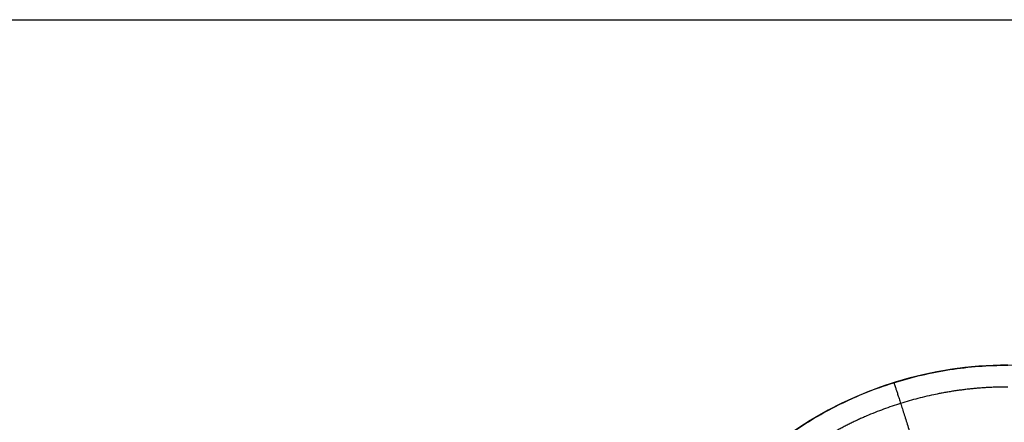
# Model space of a CAD drawing. Header units: millimetres. Extents: x -431 to 432, y -207 to 128.
# Tile 256 of 256: x -52 to 0, y 107 to 128. Entities that reach past the tile are written whole.
import ezdxf

# ---------------------------------------------------------------- set-up
doc = ezdxf.new("R2010")
doc.units = ezdxf.units.MM
doc.header["$MEASUREMENT"] = 0
doc.layers.add('Predefinito', color=7, linetype='Continuous', true_color=0x000000)

# ---------------------------------------------------------------- blocks, each defined once
blk = doc.blocks.new('Blocco 01')
at = {"layer": 'Predefinito'}
blk.add_line((-431.451, 128.19, -210), (431.806, 128.19, -210), dxfattribs=at)
for centre in [(0.177, 90, -197), (0.177, 90, -190.4)]:
    blk.add_arc(centre, 20, 55.1152, 124.8848, dxfattribs=at)
for points, knots in [([(-11.261, 106.406, -183.801), (-10.435, 106.982, -183.809), (-9.564, 107.497, -183.816), (-7.75, 108.39, -183.828), (-6.807, 108.769, -183.834), (-4.867, 109.38, -183.842), (-3.874, 109.612, -183.845), (-1.862, 109.922, -183.85), (-0.844, 110, -183.851), (0.177, 110, -183.851)], [5.6743311, 5.6743311, 5.6743311, 5.6743311, 5.8265136, 5.8265136, 5.9787327, 5.9787327, 6.130934, 6.130934, 6.2831853, 6.2831853, 6.2831853, 6.2831853]), ([(0.177, 110, -183.851), (-1.852, 110, -183.851), (-3.881, 109.689, -183.846), (-7.754, 108.472, -183.83), (-9.596, 107.567, -183.817), (-11.261, 106.406, -183.801)], [-6.2831853, -6.2831853, -6.2831853, -6.2831853, -5.9787582, -5.9787582, -5.6743311, -5.6743311, -5.6743311, -5.6743311])]:
    blk.add_open_spline(points, degree=3, knots=knots, dxfattribs=at)
blk.add_rational_spline([(-5.818, 109.08, -183.838), (-5.798, 109.087, -179.904), (-4.619, 105.334, -179.839)], [1, 0.712969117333, 1], degree=2, dxfattribs=at)
blk.add_rational_spline([(0.177, 108.853, -181.047), (-1.731, 108.853, -181.047), (-3.639, 108.561, -181.042), (-7.28, 107.418, -181.024), (-9.013, 106.568, -181.01), (-10.58, 105.478, -180.993)], [0.856625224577, 0.856625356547, 0.856577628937, 0.856391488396, 0.856253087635, 0.856075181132], degree=3, knots=[0, 0, 0, 0, 6.112062, 6.112062, 12.224125, 12.224125, 12.224125, 12.224125], dxfattribs=at)

msp = doc.modelspace()

# ---------------------------------------------------------------- block references
at = {"layer": 'Predefinito'}
msp.add_blockref('Blocco 01', (0, 0), dxfattribs=at)

doc.saveas('drawing.dxf')
